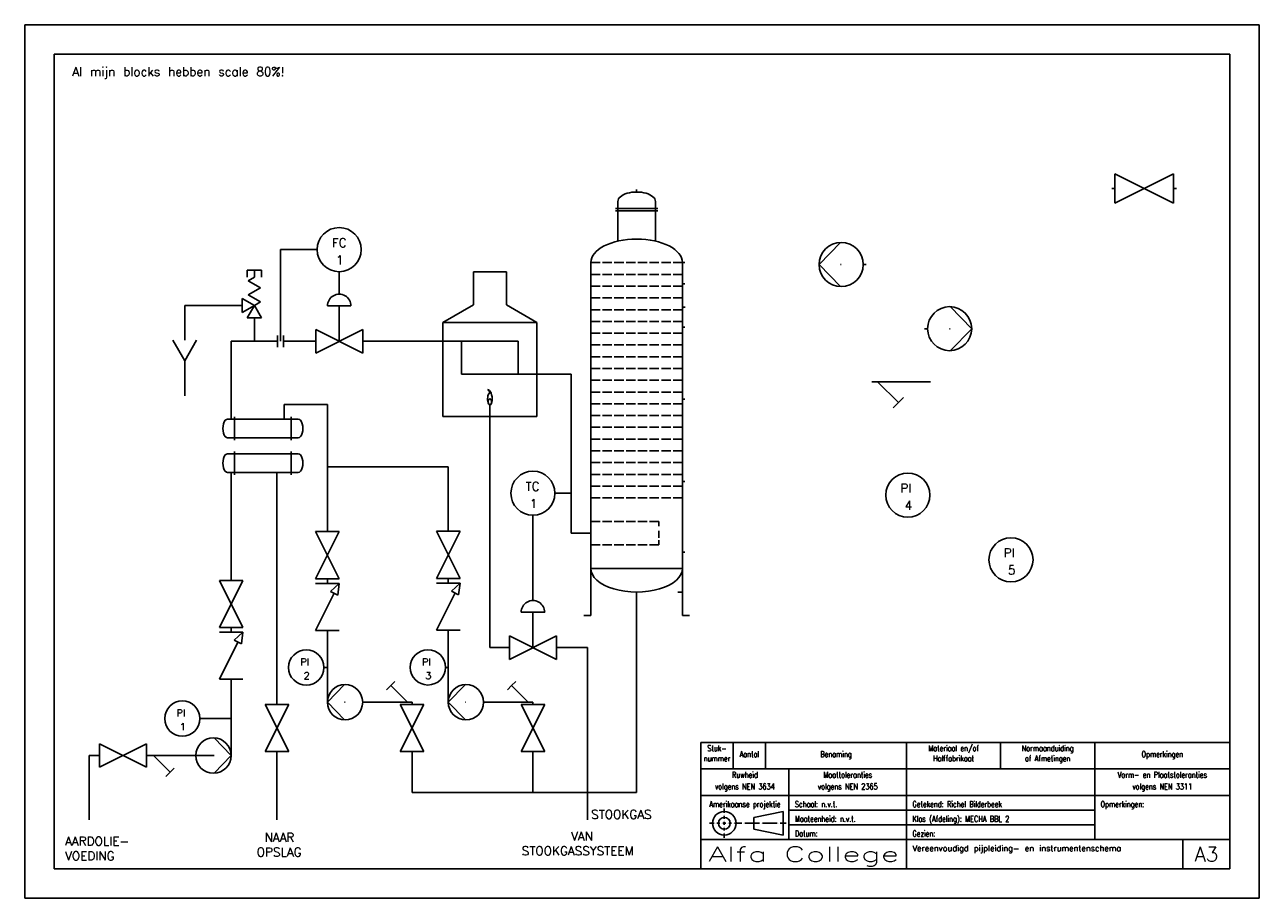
# Model space of a CAD drawing. Extents: x 0 to 420, y 0 to 297.
import ezdxf
from ezdxf.enums import TextEntityAlignment as Align

# ---------------------------------------------------------------- set-up
doc = ezdxf.new("R2010")
doc.units = 0
doc.header["$MEASUREMENT"] = 0
for name, color, linetype in [('KADER25', 3, 'CONTINUOUS'), ('KADER50', 7, 'CONTINUOUS'), ('KADER70', 5, 'CONTINUOUS'), ('T25', 3, 'CONTINUOUS'), ('T70', 5, 'CONTINUOUS')]:
    doc.layers.add(name, color=color, linetype=linetype)
doc.styles.add('KADER1', font='SIMPLEX.SHX', dxfattribs={"height": 5})
doc.styles.add('KADER2', font='SIMPLEX.shx', dxfattribs={"width": 0.7, "height": 2})
doc.styles.get("Standard").update_dxf_attribs({"font": 'TXT.shx', "height": 3})

# ---------------------------------------------------------------- blocks, each defined once
blk = doc.blocks.new('04_NenPomp')
at = {"layer": 'KADER25', "color": 0}
for p, q in [((15, 0), (7.74, 7.5)), ((0, 0), (-1, 0)), ((7.5, 0), (7.74, 0)), ((7.74, 0), (7.5, 0)), ((7.5, 0), (7.5, 0)), ((7.5, 0), (7.5, 0)), ((7.74, -7.5), (15, 0)), ((15, 0), (15, 0))]:
    blk.add_line(p, q, dxfattribs=at)
blk.add_circle((7.5, 0), 7.5, dxfattribs=at)
blk = doc.blocks.new('04_NenWarmtewisselaar')
at = {"layer": 'KADER25', "color": 0}
for p, q in [((-12, 8), (-15, 8)), ((-12, 8), (-12, 9)), ((12, 8), (-12, 8)), ((-12, 8), (-12, 0)), ((12, 8), (12, 9)), ((12, 0), (12, 8)), ((12, 8), (15, 8)), ((-12, 0), (-15, 0)), ((-12, 0), (12, 0)), ((-12, 0), (-12, -1)), ((12, 0), (12, 0)), ((12, 0), (15, 0)), ((12, 0), (12, -1))]:
    blk.add_line(p, q, dxfattribs=at)
for centre, major_axis in [((-15, 4), (0, 4)), ((15, 4), (0, -4))]:
    blk.add_ellipse(centre, major_axis=major_axis, ratio=0.5, start_param=0, end_param=3.141593, dxfattribs=at)
blk = doc.blocks.new('04_NenFornuis')
at = {"layer": 'KADER25', "color": 0}
for p, q in [((-7.01, 47.5), (-7.01, 61.5)), ((7.01, 61.5), (-7.01, 61.5)), ((7.01, 47.5), (7.01, 61.5)), ((-20, 40), (-7.01, 47.5)), ((20, 40), (7.01, 47.5)), ((-20, 0), (-20, 40)), ((-20, 40), (20, 40)), ((20, 40), (20, 0)), ((-20, 32), (-25, 32)), ((-20, 32), (12, 32)), ((-12, 18), (-12, 32)), ((12, 32), (12, 18)), ((12, 18), (-12, 18)), ((12, 18), (20, 18)), ((20, 18), (25, 18)), ((20, 0), (-20, 0)), ((0, 0), (0, 5)), ((0, 0), (0, -5))]:
    blk.add_line(p, q, dxfattribs=at)
for centre, major_axis, ratio, start_param, end_param in [((-0.49, 8.22), (0.49, -3.22), 0.442287, 0, 3.141593), ((-0.49, 9.47), (-0.49, 1.97), 0.356881, 4.885896, 6.283185), ((0, 7.5), (0, -2.5), 0.395368, 3.027106, 6.283185)]:
    blk.add_ellipse(centre, major_axis=major_axis, ratio=ratio, start_param=start_param, end_param=end_param, dxfattribs=at)
blk.add_ellipse((0, 6.25), major_axis=(0, -1.25), ratio=0.59927, dxfattribs=at)
blk = doc.blocks.new('04_Klep')
at = {"layer": 'KADER25', "color": 0}
for p, q in [((1, 5), (1, 0)), ((1, -5), (21, 5)), ((21, -5), (1, 5)), ((21, 0), (21, 5)), ((1, 0), (0, 0)), ((1, 0), (1, -5)), ((22, 0), (21, 0)), ((21, 0), (21, -5))]:
    blk.add_line(p, q, dxfattribs=at)
blk = doc.blocks.new('04_Y_filter')
at = {"layer": 'KADER25', "color": 0}
for p, q in [((1, 0), (-1, 0)), ((19, 0), (1, 0)), ((1, 0), (8.07, -7.07)), ((8.07, -7.07), (6.3, -8.84)), ((8.07, -7.07), (9.84, -5.3))]:
    blk.add_line(p, q, dxfattribs=at)
blk = doc.blocks.new('04_Overdrukventiel')
at = {"layer": 'KADER25'}
for p, q in [((0, 30.2), (-3, 30.2)), ((-3, 30.2), (-3, 27.2)), ((-2.6, 25.7), (0, 27.2)), ((0, 27.2), (0, 30.2)), ((0, 30.2), (3, 30.2)), ((3, 30.2), (3, 27.2)), ((2.6, 22.7), (-2.6, 25.7)), ((-2.6, 19.7), (2.6, 22.7)), ((0, 15.2), (-5.2, 18.2)), ((-5.2, 18.2), (-5.2, 12.2)), ((2.6, 16.7), (-2.6, 19.7)), ((0, 15.2), (2.6, 16.7)), ((-5.2, 15.2), (-15.2, 15.2)), ((-5.2, 12.2), (0, 15.2)), ((-3, 10), (0, 15.2)), ((0, 15.2), (3, 10)), ((0, 10), (-3, 10)), ((0, 0), (0, 10)), ((0, 10), (3, 10))]:
    blk.add_line(p, q, dxfattribs=at)
blk = doc.blocks.new('04_KlepMetRegelaar')
at = {"layer": 'KADER25', "color": 0}
for p, q in [((11, 15), (6, 15)), ((11, 0), (11, 15)), ((11, 15), (16, 15)), ((1, 0), (0, 0)), ((1, 5), (1, 0)), ((1, -5), (21, 5)), ((21, -5), (1, 5)), ((1, 0), (1, -5)), ((21, 0), (21, 5)), ((22, 0), (21, 0)), ((21, 0), (21, -5))]:
    blk.add_line(p, q, dxfattribs=at)
blk.add_ellipse((11, 15), major_axis=(5, 0), ratio=1, start_param=0, end_param=3.141593, dxfattribs=at)
blk = doc.blocks.new('04_Terugslagklep')
at = {"layer": 'KADER25', "color": 0}
for p, q in [((1, 0), (0, 0)), ((1, 5), (1, 0)), ((16.8, -2.9), (1, 5)), ((1, 0), (1, -5)), ((21, 0), (21, 5)), ((22, 0), (21, 0)), ((21, 0), (21, -5)), ((17.59, -1.34), (16.04, -4.39)), ((21, -5), (16.04, -4.39)), ((21, -5), (17.59, -1.34))]:
    blk.add_line(p, q, dxfattribs=at)
blk = doc.blocks.new('04_Funnel')
at = {"layer": 'KADER25', "color": 0}
for p, q in [((0, -1), (0, 0)), ((0, -9.66), (-5, -1)), ((0, -9.66), (5, -1)), ((0, -9.66), (0, -24.66))]:
    blk.add_line(p, q, dxfattribs=at)
blk = doc.blocks.new('04_Kolom')
at = {"layer": 'KADER25', "color": 0}
for p, q in [((0, 170), (0, 171)), ((-8, 163), (-9, 163)), ((-8, 166), (-8, 149.12)), ((-8, 166), (-8, 163)), ((-8, 163), (8, 163)), ((-8, 163), (-8, 162)), ((8, 166), (8, 149.12)), ((8, 163), (9, 163)), ((-8, 162), (-9, 162)), ((-8, 162), (8, 162)), ((8, 162), (9, 162)), ((-19.5, 10), (-19.5, 140)), ((-19.5, 140), (-15.5, 140)), ((-14.5, 140), (-10.5, 140)), ((-9.5, 140), (-5.5, 140)), ((-4.5, 140), (-0.5, 140)), ((0.5, 140), (4.5, 140)), ((5.5, 140), (9.5, 140)), ((10.5, 140), (14.5, 140)), ((15.5, 140), (19.5, 140)), ((19.5, 10), (19.5, 140)), ((19.5, 140), (20.5, 140)), ((-19.5, 135), (-15.5, 135)), ((-14.5, 135), (-10.5, 135)), ((-9.5, 135), (-5.5, 135)), ((-4.5, 135), (-0.5, 135)), ((0.5, 135), (4.5, 135)), ((5.5, 135), (9.5, 135)), ((10.5, 135), (14.5, 135)), ((15.5, 135), (19.5, 135)), ((-19.5, 130), (-15.5, 130)), ((-14.5, 130), (-10.5, 130)), ((-9.5, 130), (-5.5, 130)), ((-4.5, 130), (-0.5, 130)), ((0.5, 130), (4.5, 130)), ((5.5, 130), (9.5, 130)), ((10.5, 130), (14.5, 130)), ((15.5, 130), (19.5, 130)), ((19.5, 130), (19.5, 131)), ((19.5, 131), (20.5, 131)), ((-19.5, 125), (-15.5, 125)), ((-14.5, 125), (-10.5, 125)), ((-9.5, 125), (-5.5, 125)), ((-4.5, 125), (-0.5, 125)), ((0.5, 125), (4.5, 125)), ((5.5, 125), (9.5, 125)), ((10.5, 125), (14.5, 125)), ((15.5, 125), (19.5, 125)), ((19.5, 120), (19.57, 121)), ((19.57, 121), (20.57, 121)), ((-19.5, 120), (-15.5, 120)), ((-14.5, 120), (-10.5, 120)), ((-9.5, 120), (-5.5, 120)), ((-4.5, 120), (-0.5, 120)), ((0.5, 120), (4.5, 120)), ((5.5, 120), (9.5, 120)), ((10.5, 120), (14.5, 120)), ((15.5, 120), (19.5, 120)), ((-19.5, 115), (-15.5, 115)), ((-14.5, 115), (-10.5, 115)), ((-9.5, 115), (-5.5, 115)), ((-4.5, 115), (-0.5, 115)), ((0.5, 115), (4.5, 115)), ((5.5, 115), (9.5, 115)), ((10.5, 115), (14.5, 115)), ((15.5, 115), (19.5, 115)), ((19.5, 110), (19.5, 112.5)), ((19.5, 112.5), (20.5, 112.5)), ((-19.5, 110), (-15.5, 110)), ((-19.5, 105), (-15.5, 105)), ((-14.5, 110), (-10.5, 110)), ((-14.5, 105), (-10.5, 105)), ((-9.5, 110), (-5.5, 110)), ((-9.5, 105), (-5.5, 105)), ((-4.5, 110), (-0.5, 110)), ((-4.5, 105), (-0.5, 105)), ((0.5, 110), (4.5, 110)), ((0.5, 105), (4.5, 105)), ((5.5, 110), (9.5, 110)), ((5.5, 105), (9.5, 105)), ((10.5, 110), (14.5, 110)), ((10.5, 105), (14.5, 105)), ((15.5, 110), (19.5, 110)), ((15.5, 105), (19.5, 105)), ((-19.5, 100), (-15.5, 100)), ((-14.5, 100), (-10.5, 100)), ((-9.5, 100), (-5.5, 100)), ((-4.5, 100), (-0.5, 100)), ((0.5, 100), (4.5, 100)), ((5.5, 100), (9.5, 100)), ((10.5, 100), (14.5, 100)), ((15.5, 100), (19.5, 100)), ((-19.5, 95), (-15.5, 95)), ((-14.5, 95), (-10.5, 95)), ((-9.5, 95), (-5.5, 95)), ((-4.5, 95), (-0.5, 95)), ((0.5, 95), (4.5, 95)), ((5.5, 95), (9.5, 95)), ((10.5, 95), (14.5, 95)), ((15.5, 95), (19.5, 95)), ((-19.5, 90), (-15.5, 90)), ((-14.5, 90), (-10.5, 90)), ((-9.5, 90), (-5.5, 90)), ((-4.5, 90), (-0.5, 90)), ((0.5, 90), (4.5, 90)), ((5.5, 90), (9.5, 90)), ((10.5, 90), (14.5, 90)), ((15.5, 90), (19.5, 90)), ((-19.5, 85), (-15.5, 85)), ((-14.5, 85), (-10.5, 85)), ((-9.5, 85), (-5.5, 85)), ((-4.5, 85), (-0.5, 85)), ((0.5, 85), (4.5, 85)), ((5.5, 85), (9.5, 85)), ((10.5, 85), (14.5, 85)), ((15.5, 85), (19.5, 85)), ((-19.5, 80), (-15.5, 80)), ((-14.5, 80), (-10.5, 80)), ((-9.5, 80), (-5.5, 80)), ((-4.5, 80), (-0.5, 80)), ((0.5, 80), (4.5, 80)), ((5.5, 80), (9.5, 80)), ((10.5, 80), (14.5, 80)), ((15.5, 80), (19.5, 80)), ((19.5, 80), (19.5, 82)), ((19.5, 82), (20.5, 82)), ((-19.5, 75), (-15.5, 75)), ((-14.5, 75), (-10.5, 75)), ((-9.5, 75), (-5.5, 75)), ((-4.5, 75), (-0.5, 75)), ((0.5, 75), (4.5, 75)), ((5.5, 75), (9.5, 75)), ((10.5, 75), (14.5, 75)), ((15.5, 75), (19.5, 75)), ((-19.5, 70), (-15.5, 70)), ((-14.5, 70), (-10.5, 70)), ((-9.5, 70), (-5.5, 70)), ((-4.5, 70), (-0.5, 70)), ((0.5, 70), (4.5, 70)), ((5.5, 70), (9.5, 70)), ((10.5, 70), (14.5, 70)), ((15.5, 70), (19.5, 70)), ((-19.5, 65), (-15.5, 65)), ((-14.5, 65), (-10.5, 65)), ((-9.5, 65), (-5.5, 65)), ((-4.5, 65), (-0.5, 65)), ((0.5, 65), (4.5, 65)), ((5.5, 65), (9.5, 65)), ((10.5, 65), (14.5, 65)), ((15.5, 65), (19.5, 65)), ((-19.5, 60), (-15.5, 60)), ((-14.5, 60), (-10.5, 60)), ((-9.5, 60), (-5.5, 60)), ((-4.5, 60), (-0.5, 60)), ((0.5, 60), (4.5, 60)), ((5.5, 60), (9.5, 60)), ((10.5, 60), (14.5, 60)), ((15.5, 60), (19.5, 60)), ((-19.5, 55), (-15.5, 55)), ((-14.5, 55), (-10.5, 55)), ((-9.5, 55), (-5.5, 55)), ((-4.5, 55), (-0.5, 55)), ((0.5, 55), (4.5, 55)), ((5.5, 55), (9.5, 55)), ((10.5, 55), (14.5, 55)), ((15.5, 55), (19.5, 55)), ((-19.5, 50), (-15.5, 50)), ((-14.5, 50), (-10.5, 50)), ((-9.5, 50), (-5.5, 50)), ((-4.5, 50), (-0.5, 50)), ((0.5, 50), (4.5, 50)), ((5.5, 50), (9.5, 50)), ((10.5, 50), (14.5, 50)), ((15.5, 50), (19.5, 50)), ((-19.5, 45), (-15.5, 45)), ((-14.5, 45), (-10.5, 45)), ((-9.5, 45), (-5.5, 45)), ((-4.5, 45), (-0.5, 45)), ((0.5, 45), (4.5, 45)), ((5.5, 45), (9.5, 45)), ((10.5, 45), (14.5, 45)), ((15.5, 45), (19.5, 45)), ((19.5, 45), (19.5, 47)), ((19.5, 47), (20.5, 47)), ((-19.5, 40), (-15.5, 40)), ((-19.5, 40), (-19.5, 25)), ((-14.5, 40), (-10.5, 40)), ((-9.5, 40), (-5.5, 40)), ((-4.5, 40), (-0.5, 40)), ((0.5, 40), (4.5, 40)), ((5.5, 40), (9.5, 40)), ((10.5, 40), (14.5, 40)), ((15.5, 40), (19.5, 40)), ((-19.5, 25), (-19.5, 30)), ((-19.5, 30), (-15.5, 30)), ((-14.5, 30), (-10.5, 30)), ((-9.5, 30), (-5.5, 30)), ((-4.5, 30), (-0.5, 30)), ((0.5, 30), (4.5, 30)), ((5.5, 30), (9.5, 30)), ((9.5, 30), (9.5, 28)), ((-19.5, 25), (-20.5, 25)), ((9.5, 23), (9.5, 26)), ((9.5, 20), (9.5, 22)), ((-19.5, 20), (-15.5, 20)), ((-14.5, 20), (-10.5, 20)), ((-9.5, 20), (-5.5, 20)), ((-4.5, 20), (-0.5, 20)), ((0.5, 20), (4.5, 20)), ((5.5, 20), (9.5, 20)), ((19.5, 10), (19.5, 17)), ((19.5, 17), (20.5, 17)), ((-19.5, 10), (19.5, 10)), ((-19.5, 10), (-19.5, -10)), ((19.5, 10), (19.5, -10)), ((0, 0), (0, -1)), ((19.5, 0), (17.5, 0)), ((-19.5, -10), (-22.5, -10)), ((19.5, -10), (22.5, -10))]:
    blk.add_line(p, q, dxfattribs=at)
for centre, major_axis, ratio, start_param, end_param in [((0, 166), (8, 0), 0.5, 0, 3.141593), ((0, 140), (-19.5, 0), 0.512821, 3.141593, 6.283185), ((0, 10), (-19.5, 0), 0.512821, 0, 3.141593)]:
    blk.add_ellipse(centre, major_axis=major_axis, ratio=ratio, start_param=start_param, end_param=end_param, dxfattribs=at)

msp = doc.modelspace()

# ---------------------------------------------------------------- linework, layer by layer
at = {"layer": 'KADER25'}
for p, q in [((0, 0), (0, 297)), ((0, 297), (420, 297)), ((420, 297), (420, 0)), ((87.05, 189.38), (87.05, 220.53)), ((87.05, 220.53), (99.5, 220.53)), ((107, 205.38), (107, 213.03)), ((65.98, 201.53), (54.45, 201.53)), ((54.45, 201.53), (54.45, 190.5)), ((70.22, 162.93), (70.22, 189.38)), ((70.22, 189.38), (86.05, 189.38)), ((86.05, 189.38), (86.05, 191.38)), ((86.05, 189.38), (86.05, 187.38)), ((88.05, 189.38), (88.05, 191.38)), ((88.05, 191.38), (88.05, 187.38)), ((88.05, 189.38), (98.2, 189.38)), ((115.8, 189.38), (138.25, 189.38)), ((185.9, 178.18), (178.25, 178.18)), ((185.9, 124.12), (185.9, 178.18)), ((88.22, 162.93), (88.22, 167.86)), ((88.22, 167.86), (102.98, 167.86)), ((102.98, 167.86), (102.98, 125.45)), ((90.62, 162.93), (81.02, 162.93)), ((81.02, 162.93), (85.82, 162.93)), ((85.82, 162.93), (90.62, 162.93)), ((90.62, 162.93), (88.22, 162.93)), ((158.25, 159.78), (158.25, 85.23)), ((70.22, 108.89), (70.22, 144.75)), ((90.62, 144.75), (81.02, 144.75)), ((81.02, 144.75), (85.82, 144.75)), ((85.82, 144.75), (85.82, 66.67)), ((102.98, 146.65), (144.1, 146.65)), ((144.1, 146.65), (144.1, 125.57)), ((185.9, 137.7), (180.4, 137.7)), ((172.9, 108.42), (172.9, 130.2)), ((191.78, 124.12), (185.9, 124.12)), ((172.9, 101.23), (172.9, 108.42)), ((208.18, 35.99), (208.18, 103.32)), ((102.98, 90.25), (102.98, 66.66)), ((144.1, 66.66), (144.1, 90.37)), ((158.25, 85.23), (164.1, 85.23)), ((181.7, 85.23), (191.42, 85.23)), ((191.42, 85.23), (191.42, 26.71)), ((102.98, 78.46), (101.78, 78.46)), ((144.1, 78.51), (143.16, 78.51)), ((70.22, 48.53), (70.22, 73.69)), ((70.22, 61.11), (59.63, 61.11)), ((24.62, 48.53), (21.95, 48.53)), ((21.95, 48.53), (21.95, 26.71)), ((64.22, 48.53), (58.22, 48.53)), ((85.82, 49.07), (85.82, 26.71)), ((131.78, 49.46), (131.78, 35.99)), ((172.9, 49.46), (172.9, 35.99)), ((131.78, 35.99), (208.18, 35.99)), ((238, 29), (238, 30.5)), ((258, 29.5), (248, 27.5)), ((258, 25.5), (258, 29.5)), ((260, 30), (364, 30)), ((234.5, 25.5), (233, 25.5)), ((234.97, 25.5), (234.97, 25.5)), ((235, 25.5), (235, 25.5)), ((236.5, 25.5), (235.5, 25.5)), ((237, 25.5), (237, 25.5)), ((238, 25.5), (237.5, 25.5)), ((238, 28.5), (238, 28.5)), ((238, 27), (238, 28)), ((238, 26.5), (238, 26.5)), ((238, 25), (238, 26)), ((238, 25.5), (238.5, 25.5)), ((239, 25.5), (239, 25.5)), ((239.5, 25.5), (240.5, 25.5)), ((241, 25.5), (241, 25.5)), ((241.5, 25.5), (244, 25.5)), ((244.5, 25.5), (244.5, 25.5)), ((245, 25.5), (250, 25.5)), ((247, 25.5), (247, 25.5)), ((248, 27.5), (248, 25.5)), ((248, 23.5), (248, 25.5)), ((250.5, 25.5), (250.5, 25.5)), ((250.5, 25.5), (250.5, 25.5)), ((251, 25.5), (256, 25.5)), ((256.5, 25.5), (256.5, 25.5)), ((257, 25.5), (259, 25.5)), ((258, 25.5), (258, 21.5)), ((238, 24.5), (238, 24.5)), ((238, 24), (238, 23)), ((238, 22.5), (238, 22.5)), ((238, 22), (238, 20.5)), ((258, 21.5), (248, 23.5)), ((260, 25), (364, 25)), ((420, 0), (0, 0))]:
    msp.add_line(p, q, dxfattribs=at)
for centre, radius in [((107, 220.53), 7.5), ((172.9, 137.7), 7.5), ((300.43, 137.09), 7.5), ((335.52, 115.1), 7.5), ((95.78, 78.46), 6), ((137.16, 78.51), 6), ((53.63, 61.11), 6), ((238, 25.5), 4), ((238, 25.5), 2)]:
    msp.add_circle(centre, radius, dxfattribs=at)
at = {"layer": 'KADER50'}
for p, q in [((230, 10), (230, 53)), ((230, 53), (410, 53)), ((241, 53), (241, 44)), ((252, 53), (252, 44)), ((300, 53), (300, 20)), ((332, 53), (332, 44)), ((364, 53), (364, 20)), ((230, 44), (410, 44)), ((260, 44), (260, 20)), ((230, 35), (410, 35)), ((230, 20), (410, 20)), ((300, 10), (300, 20)), ((394, 10), (394, 20))]:
    msp.add_line(p, q, dxfattribs=at)
at = {"layer": 'KADER70'}
for p, q in [((10, 10), (10, 287)), ((10, 287), (410, 287)), ((410, 287), (410, 10)), ((410, 53), (410, 10)), ((410, 10), (10, 10))]:
    msp.add_line(p, q, dxfattribs=at)

# ---------------------------------------------------------------- block references
at = {"layer": 'KADER25'}
for name, p in [('04_Klep', (369.83, 241.28)), ('04_NenPomp', (307.15, 193.66)), ('04_Y_filter', (289.16, 175.58))]:
    msp.add_blockref(name, p, dxfattribs=at)
at = {"layer": 'KADER25', "xscale": 0.8, "yscale": 0.8, "zscale": 0.8}
for name, p in [('04_Kolom', (208.18, 104.12)), ('04_Overdrukventiel', (78.13, 189.38)), ('04_NenFornuis', (158.25, 163.78)), ('04_KlepMetRegelaar', (98.2, 189.38)), ('04_Funnel', (54.45, 190.5)), ('04_NenWarmtewisselaar', (81.02, 156.53)), ('04_NenWarmtewisselaar', (81.02, 144.75)), ('04_KlepMetRegelaar', (164.1, 85.23)), ('04_Klep', (24.62, 48.53)), ('04_NenPomp', (58.22, 48.53)), ('04_Y_filter', (43.02, 48.53))]:
    msp.add_blockref(name, p, dxfattribs=at)
at = {"layer": 'KADER25', "rotation": 180}
msp.add_blockref('04_NenPomp', (285.27, 215.45), dxfattribs=at)
at = {"layer": 'KADER25', "xscale": 0.8, "yscale": 0.8, "zscale": 0.8}
for name, p, rotation in [('04_Klep', (102.98, 107.85), 90), ('04_Klep', (144.1, 107.97), 90), ('04_Klep', (70.22, 91.29), 90), ('04_Terugslagklep', (102.98, 90.25), 90), ('04_Terugslagklep', (144.1, 90.37), 90), ('04_Terugslagklep', (70.22, 73.69), 90), ('04_NenPomp', (114.98, 66.66), 180), ('04_Y_filter', (130.98, 66.66), 180), ('04_NenPomp', (156.1, 66.66), 180), ('04_Y_filter', (172.1, 66.66), 180), ('04_Klep', (85.82, 49.07), 90), ('04_Klep', (131.78, 49.06), 90), ('04_Klep', (172.9, 49.06), 90)]:
    msp.add_blockref(name, p, dxfattribs=dict(at, rotation=rotation))

# ---------------------------------------------------------------- texts
at = {"layer": 'KADER25'}
for s, height, p in [('Al mijn blocks hebben scale 80%%%!', 3, (16.19, 279.55)), ('FC', 3, (104.51, 221.35)), (' 1', 3, (103.25, 215.53)), ('TC', 3, (170.41, 138.53)), ('PI', 3, (297.93, 137.91)), (' 1', 3, (169.15, 132.7)), (' 4', 3, (296.68, 132.09)), ('PI', 3, (333.03, 115.93)), (' 5', 3, (331.78, 110.1)), ('PI', 2.4, (93.79, 79.12)), ('PI', 2.4, (135.17, 79.17)), (' 2', 2.4, (92.79, 74.46)), (' 3', 2.4, (134.17, 74.51)), ('PI', 2.4, (51.64, 61.77)), (' 1', 2.4, (50.63, 57.11)), ('STOOKGAS', 3, (192.71, 27)), (' NAAR ', 3, (78.92, 19.21)), ('VAN', 3, (185.84, 19.63)), ('AARDOLIE-', 3, (13.73, 17.92)), ('OPSLAG', 3, (78.92, 14.21)), ('STOOKGASSYSTEEM', 3, (169.1, 14.63)), ('VOEDING', 3, (13.73, 12.92))]:
    msp.add_text(s, height=height, dxfattribs=at).set_placement(p)
at = {"layer": 'T25', "style": 'KADER2', "width": 0.7}
for s, p in [('Stuk-', (235.5, 50)), ('Materiaal en/of', (316, 50)), ('Normaanduiding', (348, 50)), ('nummer', (235.5, 46.57)), ('Aantal', (246.5, 48)), ('Benaming', (276, 48)), ('Halffabrikaat', (316, 46.57)), ('of Afmetingen', (348, 46.57)), ('Opmerkingen', (387, 48)), ('Ruwheid', (245, 41)), ('Maattoleranties', (280, 41)), ('Vorm- en Plaatstoleranties', (387, 41)), ('volgens NEN 3634', (245, 37)), ('volgens NEN 2365', (280, 37)), ('volgens NEN 3311', (387, 37)), ('Amerikaanse projektie', (245, 31))]:
    msp.add_text(s, height=2, dxfattribs=at).set_placement(p, align=Align.CENTER)
for s, p in [('Schaal: n.v.t.', (262, 31)), ('Getekend: Richel Bilderbeek', (302, 31)), ('Opmerkingen:', (366, 31)), ('Maateenheid: n.v.t.', (262, 26)), ('Klas (Afdeling): MECHA BBL 2', (302, 26)), ('Datum:', (262, 21)), ('Gezien:', (302, 21))]:
    msp.add_text(s, height=2, dxfattribs=at).set_placement(p)
at = {"layer": 'T25'}
msp.add_text('Vereenvoudigd pijpleiding- en instrumentenschema', height=2, dxfattribs=at).set_placement((302, 16))
at = {"layer": 'T70', "style": 'KADER1', "width": 1.475676}
msp.add_text('Alfa College', height=5, dxfattribs=at).set_placement((232.5, 12.5), (297.5, 12.5), align=Align.FIT)
at = {"layer": 'T70'}
msp.add_text('A3', height=5, dxfattribs=at).set_placement((402, 15), align=Align.MIDDLE)

doc.saveas('drawing.dxf')
